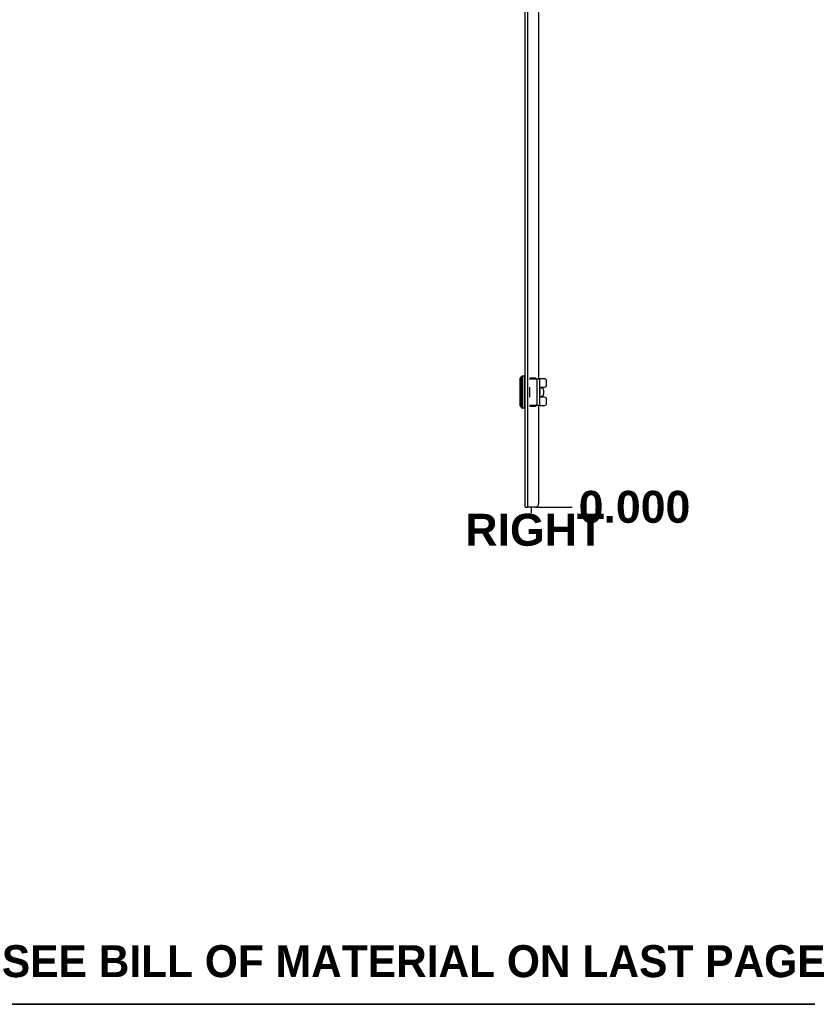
# Model space of a CAD drawing. Header units: inches. Extents: x 0 to 240, y -11 to 156.
# Tile 22 of 34: x 142 to 185, y 4 to 57. Entities that reach past the tile are written whole.
import ezdxf

# ---------------------------------------------------------------- set-up
doc = ezdxf.new("R2010")
doc.units = ezdxf.units.IN
doc.header["$LTSCALE"] = 14.423415
doc.header["$MEASUREMENT"] = 0
doc.layers.get('0').update_dxf_attribs({"lineweight": 25})
for name, color, linetype, lineweight in [('Dimensions(ANSI)', 7, 'Continuous', 25), ('Sketch Geometry(ANSI)', 7, 'Continuous', 25), ('Symbols(ANSI)', 7, 'Continuous', 25), ('Visible Edges(ANSI)', 7, 'Continuous', 25), ('Visible Tangent Edges(ANSI)', 7, 'Continuous', 25)]:
    doc.layers.add(name, color=color, linetype=linetype, lineweight=lineweight)
doc.styles.add('Current-ANSI', font='arial.ttf')
doc.styles.add('Dimension-ANSI', font='arialbd.ttf')
doc.dimstyles.new('INCH-ANSI', dxfattribs={"dimscale": 14.423415, "dimtxt": 0.12, "dimasz": 0.098425, "dimexe": 0.04, "dimexo": 0.04, "dimgap": 0.031496, "dimtad": 0, "dimtih": 1, "dimtoh": 1, "dimdec": 3, "dimrnd": 1e-08, "dimzin": 0, "dimdsep": 46, "dimtxsty": 'Dimension-ANSI', "dimcen": 0.09, "dimdle": 0.312, "dimclrd": 179, "dimclre": 179, "dimclrt": 7, "dimadec": 1, "dimazin": 0, "dimtfac": 1, "dimtdec": 3, "dimtofl": 0, "dimtmove": 0, "dimatfit": 3, "dimfxl": 1, "dimtolj": 1, "dimtzin": 4, "dimlwd": 25, "dimlwe": 25, "dimarcsym": 0})

# ---------------------------------------------------------------- blocks, each defined once
blk = doc.blocks.new('Datum Identifier17')
at = {"layer": 'Symbols(ANSI)', "color": 7, "linetype": 'Continuous', "lineweight": 25}
blk.add_line((11.7847, 2.0986), (11.7847, 2.1216), dxfattribs=at)
at = {"layer": 'Symbols(ANSI)', "color": 7, "insert": (11.5368, 1.9746), "char_height": 0.12, "attachment_point": 7, "style": 'Dimension-ANSI'}
blk.add_mtext('RIGHT', dxfattribs=at)
blk = doc.blocks.new('*D19')
at = {"layer": 'Defpoints', "color": 0, "linetype": 'Continuous', "transparency": 16777216}
for p in [(169.638, 30.601), (169.638, 30.601), (172.194, 30.601)]:
    blk.add_point(p, dxfattribs=at)
at = {"layer": 'Dimensions(ANSI)', "color": 179, "linetype": 'Continuous', "lineweight": 25, "true_color": 0x262658, "transparency": 16777216}
blk.add_line((170.215, 30.601), (172.194, 30.601), dxfattribs=at)
at = {"layer": 'Dimensions(ANSI)', "color": 7, "linetype": 'Continuous', "lineweight": 25, "transparency": 16777216, "insert": (175.563, 30.601), "char_height": 1.7308, "attachment_point": 5, "style": 'Dimension-ANSI'}
blk.add_mtext('\\A1;0.000', dxfattribs=at)
blk = doc.blocks.new('*D20')
at = {"layer": 'Defpoints', "color": 0, "linetype": 'Continuous', "transparency": 16777216}
for p in [(170.371, 136.041), (172.194, 136.041), (169.638, 30.601)]:
    blk.add_point(p, dxfattribs=at)
at = {"layer": 'Dimensions(ANSI)', "color": 179, "linetype": 'Continuous', "lineweight": 25, "true_color": 0x262658, "transparency": 16777216}
blk.add_line((170.948, 136.041), (172.194, 136.041), dxfattribs=at)
at = {"layer": 'Dimensions(ANSI)', "color": 7, "linetype": 'Continuous', "lineweight": 25, "transparency": 16777216, "insert": (176.235, 136.041), "char_height": 1.7308, "attachment_point": 5, "style": 'Dimension-ANSI'}
blk.add_mtext('\\A1;72.000', dxfattribs=at)
blk = doc.blocks.new('Borders 8_EXM - B (Inch)')
at = {"layer": 'Sketch Geometry(ANSI)', "linetype": 'Continuous', "lineweight": 35}
blk.add_line((0.3979, 0.2545), (16.3979, 0.2545), dxfattribs=at)
at = {"layer": 'Symbols(ANSI)', "color": 7, "style": 'Current-ANSI'}
blk.add_attdef('FILENAME_AND_PATH_001', (6.1601, 10.7181), '', height=0.09, dxfattribs=at)

msp = doc.modelspace()

# ---------------------------------------------------------------- linework, layer by layer
at = {"layer": 'Visible Edges(ANSI)'}
for p, q in [((169.6385, 30.6012), (169.6385, 136.0412)), ((170.3707, 82.6005), (170.3707, 37.5458)), ((169.3733, 36.0744), (169.3733, 37.5758)), ((169.6097, 37.6899), (169.477, 37.6899)), ((169.8809, 37.5458), (170.2985, 37.5458)), ((169.9167, 37.6027), (170.195, 37.6027)), ((169.9167, 37.5458), (169.9167, 37.6027)), ((170.195, 37.6027), (170.195, 37.5458)), ((170.2985, 37.5458), (170.4252, 37.5458)), ((170.6876, 37.5458), (170.4252, 37.5458)), ((170.4253, 36.1046), (170.4253, 37.5455)), ((170.8029, 37.2143), (170.8029, 37.4305)), ((169.8811, 37.0989), (169.8809, 37.0989)), ((169.8809, 37.0427), (169.8811, 37.0427)), ((169.8811, 37.0989), (169.8811, 37.0427)), ((170.4253, 37.0989), (170.6876, 37.0989)), ((170.5265, 37.0427), (170.4253, 37.0427)), ((170.4253, 36.9548), (170.4287, 36.9548)), ((170.4876, 37.0427), (170.4876, 37.0989)), ((170.6415, 36.9274), (170.6415, 36.7227)), ((169.8811, 36.6074), (169.8809, 36.6074)), ((169.8809, 36.5512), (169.8811, 36.5512)), ((169.8811, 36.6074), (169.8811, 36.5512)), ((170.4287, 36.6954), (170.4253, 36.6954)), ((170.4253, 36.6074), (170.5265, 36.6074)), ((170.6876, 36.5512), (170.4253, 36.5512)), ((170.4876, 36.5512), (170.4876, 36.6074)), ((170.8029, 36.2197), (170.8029, 36.4359)), ((169.6097, 35.9603), (169.477, 35.9603)), ((170.2985, 36.1044), (169.8809, 36.1044)), ((169.9167, 36.0475), (169.9167, 36.1044)), ((170.195, 36.0475), (169.9167, 36.0475)), ((170.195, 36.1044), (170.195, 36.0475)), ((170.4252, 36.1044), (170.2985, 36.1044)), ((170.3707, 36.1044), (170.3707, 30.7843)), ((170.4252, 36.1044), (170.6876, 36.1044)), ((169.6385, 30.6012), (169.7644, 30.6012)), ((170.1877, 30.6012), (169.7644, 30.6012))]:
    msp.add_line(p, q, dxfattribs=at)
at = {"layer": 'Visible Edges(ANSI)', "flags": 128}
for points in [[(170.4252, 37.5458), (170.4252, 37.5458), (170.4252, 37.5458), (170.4252, 37.5458), (170.4252, 37.5458), (170.4252, 37.5458), (170.4252, 37.5458), (170.4252, 37.5458), (170.4252, 37.5457), (170.4253, 37.5457), (170.4253, 37.5457), (170.4253, 37.5457), (170.4253, 37.5457), (170.4253, 37.5457), (170.4253, 37.5457), (170.4253, 37.5457), (170.4253, 37.5457), (170.4253, 37.5456), (170.4253, 37.5456), (170.4253, 37.5456), (170.4253, 37.5456), (170.4253, 37.5456), (170.4253, 37.5456), (170.4253, 37.5455), (170.4253, 37.5455)], [(170.4253, 36.1047), (170.4253, 36.1046), (170.4253, 36.1046), (170.4253, 36.1046), (170.4253, 36.1046), (170.4253, 36.1046), (170.4253, 36.1045), (170.4253, 36.1045), (170.4253, 36.1045), (170.4253, 36.1045), (170.4253, 36.1045), (170.4253, 36.1045), (170.4253, 36.1045), (170.4253, 36.1044), (170.4253, 36.1044), (170.4253, 36.1044), (170.4252, 36.1044), (170.4252, 36.1044), (170.4252, 36.1044), (170.4252, 36.1044), (170.4252, 36.1044), (170.4252, 36.1044), (170.4252, 36.1044), (170.4252, 36.1044), (170.4252, 36.1044)]]:
    msp.add_lwpolyline(points, dxfattribs=at)
at = {"layer": 'Visible Edges(ANSI)'}
for centre, radius, start, end in [((169.4309, 37.5758), 0.0577, 115.8305, 180), ((169.3932, 37.6536), 0.0288, 295.8305, 345.70646), ((169.477, 37.6323), 0.0577, 90, 165.70646), ((169.6097, 37.6611), 0.0288, 0, 90), ((170.0263, 37.2863), 0.4612, 34.22887, 41.70329), ((170.6876, 37.4305), 0.1153, 0, 90), ((170.6876, 37.2143), 0.1153, 270, 0), ((170.6876, 36.4359), 0.1153, 0, 90), ((169.4309, 36.0744), 0.0577, 180, 244.1695), ((169.3932, 35.9966), 0.0288, 14.29354, 64.1695), ((169.477, 36.0179), 0.0577, 194.29354, 270), ((169.6097, 35.9891), 0.0288, 270, 0), ((170.3752, 36.0846), 0.0144, 252.01307, 321.31968), ((170.0263, 36.3638), 0.4612, 321.31968, 325.77113), ((170.6876, 36.2197), 0.1153, 270, 0), ((170.1877, 30.7843), 0.1831, 270, 0)]:
    msp.add_arc(centre, radius, start, end, dxfattribs=at)
for centre, major_axis, start_param, end_param in [((170.5265, 36.9274), (0, 0.1153), 4.712389, 6.2831853), ((170.5265, 36.7227), (0, -0.1153), 0, 1.5707963)]:
    msp.add_ellipse(centre, major_axis=major_axis, ratio=0.9975641, start_param=start_param, end_param=end_param, dxfattribs=at)
at = {"layer": 'Visible Tangent Edges(ANSI)'}
for p, q in [((169.7644, 136.0412), (169.7644, 30.6012)), ((169.4058, 36.0225), (169.4058, 37.6277)), ((169.4212, 37.6465), (169.4212, 36.0037)), ((169.477, 37.6899), (169.477, 35.9603)), ((169.6097, 35.9603), (169.6097, 37.6899)), ((170.0263, 37.5458), (170.0263, 37.6027)), ((170.2985, 36.1044), (170.2985, 37.5458)), ((169.8811, 37.0427), (169.8811, 36.6074)), ((170.4287, 36.9548), (170.4287, 36.6954)), ((170.0263, 36.0475), (170.0263, 36.1044)), ((170.3864, 36.1044), (170.3864, 36.0756))]:
    msp.add_line(p, q, dxfattribs=at)
at = {"layer": 'Visible Tangent Edges(ANSI)', "flags": 128}
for points in [[(170.4726, 37.0989), (170.4727, 37.0966), (170.4728, 37.0943), (170.4729, 37.0919), (170.473, 37.0896), (170.4731, 37.0872), (170.4732, 37.0849), (170.4732, 37.0826), (170.4733, 37.0802), (170.4734, 37.0779), (170.4734, 37.0755), (170.4735, 37.0732), (170.4736, 37.0708), (170.4736, 37.0685), (170.4737, 37.0662), (170.4737, 37.0638), (170.4738, 37.0615), (170.4738, 37.0591), (170.4738, 37.0568), (170.4739, 37.0544), (170.4739, 37.0521), (170.4739, 37.0498), (170.4739, 37.0474), (170.474, 37.0451), (170.474, 37.0427)], [(170.4875, 37.0427), (170.4875, 37.0451), (170.4875, 37.0474), (170.4875, 37.0498), (170.4874, 37.0521), (170.4874, 37.0544), (170.4874, 37.0568), (170.4873, 37.0591), (170.4873, 37.0615), (170.4873, 37.0638), (170.4872, 37.0661), (170.4872, 37.0685), (170.4871, 37.0708), (170.487, 37.0732), (170.487, 37.0755), (170.4869, 37.0779), (170.4868, 37.0802), (170.4868, 37.0825), (170.4867, 37.0849), (170.4866, 37.0872), (170.4865, 37.0896), (170.4864, 37.0919), (170.4864, 37.0943), (170.4863, 37.0966), (170.4862, 37.0989)], [(170.474, 36.6074), (170.474, 36.6051), (170.4739, 36.6028), (170.4739, 36.6004), (170.4739, 36.5981), (170.4739, 36.5957), (170.4738, 36.5934), (170.4738, 36.591), (170.4738, 36.5887), (170.4737, 36.5864), (170.4737, 36.584), (170.4736, 36.5817), (170.4736, 36.5793), (170.4735, 36.577), (170.4734, 36.5746), (170.4734, 36.5723), (170.4733, 36.57), (170.4732, 36.5676), (170.4732, 36.5653), (170.4731, 36.5629), (170.473, 36.5606), (170.4729, 36.5582), (170.4728, 36.5559), (170.4727, 36.5536), (170.4726, 36.5512)], [(170.4862, 36.5512), (170.4863, 36.5536), (170.4864, 36.5559), (170.4864, 36.5583), (170.4865, 36.5606), (170.4866, 36.5629), (170.4867, 36.5653), (170.4868, 36.5676), (170.4868, 36.57), (170.4869, 36.5723), (170.487, 36.5747), (170.487, 36.577), (170.4871, 36.5793), (170.4872, 36.5817), (170.4872, 36.584), (170.4873, 36.5864), (170.4873, 36.5887), (170.4873, 36.5911), (170.4874, 36.5934), (170.4874, 36.5957), (170.4874, 36.5981), (170.4875, 36.6004), (170.4875, 36.6028), (170.4875, 36.6051), (170.4875, 36.6074)]]:
    msp.add_lwpolyline(points, dxfattribs=at)

# ---------------------------------------------------------------- block references
at = {"xscale": 14.42341479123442, "yscale": 14.42341479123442, "zscale": 14.42341479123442}
msp.add_blockref('Borders 8_EXM - B (Inch)', (0, 0), dxfattribs=at)
at = {"layer": 'Symbols(ANSI)', "xscale": 14.42341479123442, "yscale": 14.42341479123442, "zscale": 14.42341479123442}
msp.add_blockref('Datum Identifier17', (0, 0), dxfattribs=at)

# ---------------------------------------------------------------- texts
at = {"layer": 'Symbols(ANSI)', "color": 7, "insert": (163.253, 5.9951), "char_height": 1.73081, "width": 46.892811, "attachment_point": 5, "style": 'Dimension-ANSI'}
msp.add_mtext('\\fArial|b1|i0;SEE BILL OF MATERIAL ON LAST PAGE', dxfattribs=at)

# ---------------------------------------------------------------- dimensions: what is measured, and where the dimension line sits
at = {"layer": 'Dimensions(ANSI)', "color": 179, "linetype": 'Continuous', "lineweight": 25, "true_color": 0x262658}
for feature_location, offset, origin, picture, middle in [((170.3707, 136.0412), (1.8231, 0), (169.6385, 30.6012), '*D20', (176.2349, 136.0412)), ((169.6384839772, 30.6011954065), (2.555354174, 0), (169.6384839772, 30.6011954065), '*D19', (175.5631049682, 30.6011954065))]:
    dim = msp.add_ordinate_dim(feature_location=feature_location, offset=offset, dtype=0, origin=origin, dimstyle='INCH-ANSI', override={"dimgap": 0.031496, "dimtad": 0, "dimdec": 3, "dimlfac": 0.682853, "dimtol": 0, "dimlim": 0, "dimtp": 0, "dimtm": 0, "dimtdec": 3}, dxfattribs=at)
    dim.commit()
    dim.dimension.update_dxf_attribs({"geometry": picture, "text_midpoint": middle})

doc.saveas('drawing.dxf')
